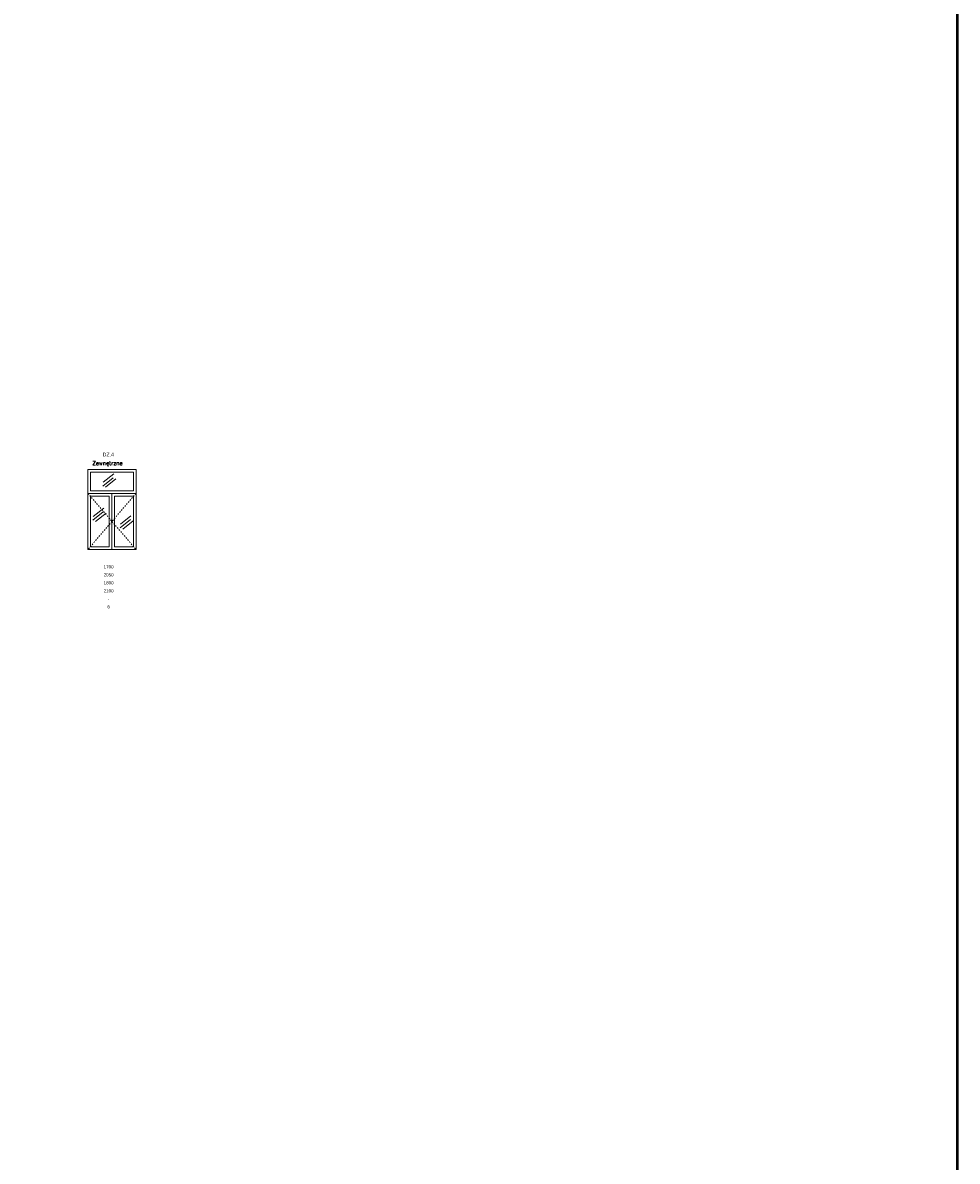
# Model space of a CAD drawing. Header units: millimetres. Extents: x -115268 to 140687, y -37779 to 24471.
# Tile 150 of 256: x 60768 to 64269, y -6722 to -2457. Entities that reach past the tile are written whole.
import ezdxf

# ---------------------------------------------------------------- set-up
doc = ezdxf.new("R2010")
doc.units = ezdxf.units.MM
doc.linetypes.add('0.5_0.5', pattern=[10, 5, -5])
doc.layers.get('0').update_dxf_attribs({"lineweight": 9})
for name, color, linetype, lineweight in [('A - STOLARKA - ZESTAWIENIE', 140, 'Continuous', 9), ('A stolarka', 4, 'Continuous', 9), ('A_CIENKA', 7, 'Continuous', 9), ('A_OPIS', 7, 'Continuous', 9)]:
    doc.layers.add(name, color=color, linetype=linetype, lineweight=lineweight)
doc.styles.add('Arial', font='arial.ttf')
doc.styles.add('ROMANS', font='romanpl.shx', dxfattribs={"bigfont": 'romanbigpl.shx'})

msp = doc.modelspace()

# ---------------------------------------------------------------- linework, layer by layer
at = {"layer": 'A stolarka'}
for p, q in [((61068.13261, -4192.63237), (61107.26804, -4161.51295)), ((61069.73581, -4178.5814), (61108.87124, -4147.46198)), ((61078.27003, -4197.34751), (61117.40546, -4166.2281)), ((61030.94195, -4320.39553), (61070.07738, -4289.27611)), ((61032.54515, -4306.34456), (61071.68058, -4275.22514)), ((61041.07937, -4325.11067), (61080.21481, -4293.99125)), ((61134.51449, -4335.22463), (61173.64992, -4304.10521)), ((61132.91129, -4349.2756), (61172.04672, -4318.15618)), ((61143.04872, -4353.99074), (61182.18415, -4322.87133))]:
    msp.add_line(p, q, dxfattribs=at)
at = {"layer": 'A stolarka', "color": 3, "lineweight": 50}
msp.add_lwpolyline([(43051.8412, 1808.6369), (64269.45076, 1808.6369), (64269.45076, -17061.84221), (43051.8412, -17061.84221)], close=True, dxfattribs=at)
at = {"layer": 'A_CIENKA'}
for p, q in [((61012.51939, -4220.11067), (61012.51939, -4130.11067)), ((61192.51939, -4130.11067), (61012.51939, -4130.11067)), ((61192.51939, -4220.11067), (61192.51939, -4130.11067)), ((61182.51939, -4140.11067), (61022.51939, -4140.11067)), ((61022.51939, -4140.11067), (61022.51939, -4210.11067)), ((61182.51939, -4210.11067), (61182.51939, -4140.11067)), ((61102.51939, -4220.11067), (61102.51939, -4430.11067)), ((61092.51939, -4230.11067), (61092.51939, -4420.11067)), ((61112.51939, -4230.11067), (61112.51939, -4420.11067))]:
    msp.add_line(p, q, dxfattribs=at)
msp.add_lwpolyline([(61012.51939, -4220.11067), (61192.51939, -4220.11067), (61192.51939, -4430.11067), (61012.51939, -4430.11067)], close=True, dxfattribs=at)
for points in [[(61022.51939, -4210.11067), (61182.51939, -4210.11067)], [(61092.51939, -4420.11067), (61022.51939, -4420.11067), (61022.51939, -4230.11067), (61092.51939, -4230.11067)], [(61112.51939, -4230.11067), (61182.51939, -4230.11067), (61182.51939, -4420.11067), (61112.51939, -4420.11067)]]:
    msp.add_lwpolyline(points, dxfattribs=at)
at = {"layer": 'A_OPIS', "linetype": '0.5_0.5'}
for p, q in [((61012.51939, -4220.11067), (61102.51939, -4325.11067)), ((61192.51939, -4220.11067), (61102.51939, -4325.11067)), ((61102.51939, -4325.11067), (61012.51939, -4430.11067)), ((61102.51939, -4325.11067), (61192.51939, -4430.11067))]:
    msp.add_line(p, q, dxfattribs=at)

# ---------------------------------------------------------------- texts
at = {"ltscale": 5, "char_height": 12, "attachment_point": 1, "style": 'Arial'}
for s, insert in [('\\pxsm1.5,qc;{\\C256;\\c0;2050}', (60999.90089, -4519.12733)), ('\\pxsm1.5,qc;1700', (60999.90089, -4489.12733)), ('\\pxsm1.5,qc;{\\C256;\\c0;1800}', (60999.90089, -4549.12733)), ('\\pxsm1.5,qc;{\\C256;\\c0;2100}', (60999.90089, -4579.12733)), ('\\pxsm1.5,qc;{\\C256;\\c0;6}', (60999.90089, -4639.12733)), ('\\pxsm1.5,qc;{\\C256;\\c0;-}', (60999.90089, -4609.12733))]:
    msp.add_mtext_dynamic_manual_height_columns(s, width=180, gutter_width=12.52455, heights=[0], dxfattribs=dict(at, insert=insert))
at = {"layer": 'A - STOLARKA - ZESTAWIENIE', "color": 7, "width": 461.1279162, "attachment_point": 1}
for s, insert, char_height, style in [('DZ.4', (61067.4756, -4067.79809), 14, 'Arial'), ('{\\Fromans|c0;Z\\Fromans|c238;ewnętrzne}', (61029.33853, -4099.35173), 15, 'ROMANS')]:
    msp.add_mtext(s, dxfattribs=dict(at, insert=insert, char_height=char_height, style=style))

doc.saveas('drawing.dxf')
